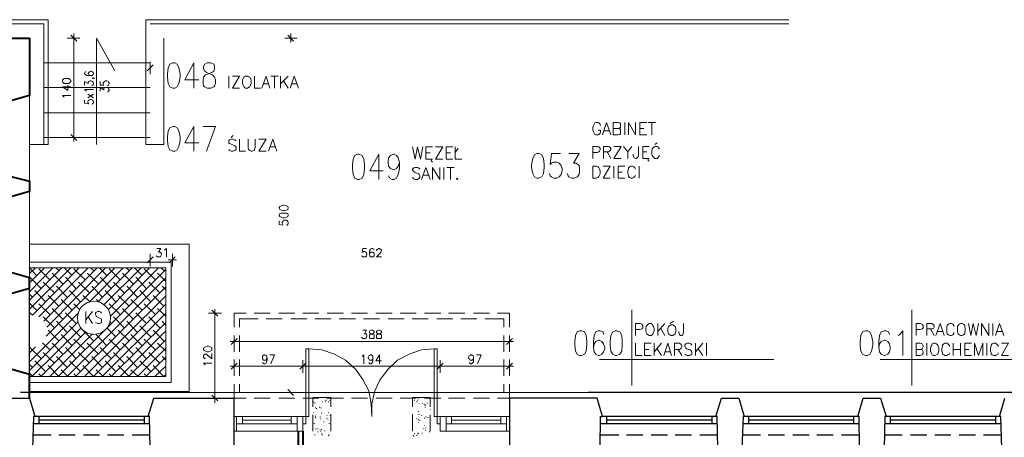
# Model space of a CAD drawing. Header units: millimetres. Extents: x 1 to 17496, y 1 to 30809.
# Tile 48 of 256: x 11307 to 12688, y 5799 to 6385. Entities that reach past the tile are written whole.
import ezdxf

# ---------------------------------------------------------------- set-up
doc = ezdxf.new("R2010")
doc.units = ezdxf.units.MM
doc.layers.add('PDF _Geometria', color=7, linetype='Continuous')

msp = doc.modelspace()

# ---------------------------------------------------------------- linework, layer by layer
at = {"layer": 'PDF _Geometria', "lineweight": 18}
for points in [[(11080.1, 6385), (11347.1, 6385), (11347.1, 6209.8), (11321, 6209.8)], [(11080.1, 6379.1), (11341.2, 6379.1), (11341.2, 6209.8)], [(12385.5, 6385), (11484.4, 6385), (11484.4, 6209.8), (11509.6, 6209.8), (11509.6, 6358.9)], [(11490.2, 6379.1), (12385.5, 6379.1)], [(11383.3, 6365.7), (11383.3, 6353), (11383.3, 6225.8), (11383.3, 6214.1)], [(11687.3, 6365.7), (11687.3, 6353)], [(11391.7, 6358.9), (11374, 6358.9)], [(11387.5, 6354.7), (11379.1, 6363.1)], [(11415.3, 6209.8), (11415.3, 6358.9), (11440.6, 6313.4)], [(11490.2, 6324.4), (11341.2, 6324.4)], [(11490.2, 6326.1), (11490.2, 6308.4)], [(11551.7, 6289), (11551.7, 6324.4), (11539.1, 6300.8), (11558.5, 6300.8)], [(11400.1, 6311.8), (11399.3, 6311.8), (11398.4, 6310.1), (11398.4, 6309.2), (11399.3, 6308.4), (11401, 6306.7), (11409.4, 6306.7), (11410.2, 6308.4), (11411.1, 6309.2), (11411.1, 6310.1), (11410.2, 6310.9), (11409.4, 6311.8), (11407.7, 6312.6), (11406.9, 6312.6), (11405.2, 6311.8), (11404.3, 6310.9), (11403.5, 6310.1), (11403.5, 6309.2), (11404.3, 6308.4), (11405.2, 6306.7), (11406.9, 6306.7)], [(11494.5, 6321.9), (11486, 6313.4)], [(11398.4, 6293.2), (11398.4, 6298.3), (11403.5, 6295.7), (11403.5, 6297.4), (11404.3, 6298.3), (11406, 6299.1), (11407.7, 6299.1), (11409.4, 6298.3), (11410.2, 6297.4), (11411.1, 6296.6), (11411.1, 6294.9), (11410.2, 6293.2), (11409.4, 6293.2), (11408.6, 6292.4)], [(11410.2, 6303.3), (11411.1, 6302.5), (11409.4, 6302.5), (11410.2, 6303.3), (11411.1, 6303.3), (11412.8, 6302.5)], [(11420.3, 6298.3), (11420.3, 6293.2), (11425.4, 6293.2), (11424.6, 6294.9), (11424.6, 6296.6), (11425.4, 6297.4), (11426.2, 6298.3), (11427.9, 6299.1), (11429.6, 6299.1), (11431.3, 6298.3), (11432.1, 6297.4), (11433, 6296.6), (11433, 6294.9), (11432.1, 6293.2), (11431.3, 6293.2), (11430.5, 6292.4)], [(11600.6, 6305.9), (11600.6, 6289)], [(11615.7, 6289), (11605.6, 6289), (11615.7, 6305.9), (11605.6, 6305.9)], [(11636.8, 6305.9), (11636.8, 6289), (11645.2, 6289)], [(11646.9, 6289), (11652.8, 6305.9), (11657.9, 6289)], [(11648.6, 6294.9), (11656.2, 6294.9)], [(11659.5, 6305.9), (11669.6, 6305.9)], [(11664.6, 6305.9), (11664.6, 6289)], [(11673, 6305.9), (11673, 6289)], [(11684, 6305.9), (11673, 6294.9)], [(11677.2, 6299.1), (11684, 6289)], [(11686.5, 6289), (11692.4, 6305.9), (11698.3, 6289)], [(11689, 6294.9), (11695.8, 6294.9)], [(11490.2, 6289.9), (11341.2, 6289.9)], [(11379.1, 6290.7), (11367.3, 6290.7), (11374.9, 6285.6), (11374.9, 6293.2)], [(11401, 6284.8), (11400.1, 6285.6), (11398.4, 6287.3), (11411.1, 6287.3)], [(11420.3, 6284.8), (11420.3, 6289.9), (11425.4, 6286.5), (11425.4, 6289), (11426.2, 6289.9), (11431.3, 6289.9), (11432.1, 6288.2), (11433, 6287.3), (11433, 6285.6), (11432.1, 6284.8), (11431.3, 6284), (11430.5, 6284)], [(11321, 6158.5), (11321, 6278.9)], [(11369.8, 6276.4), (11369, 6277.2), (11367.3, 6278.9), (11379.1, 6278.9)], [(11398.4, 6272.2), (11398.4, 6268), (11404.3, 6267.1), (11403.5, 6268), (11402.7, 6268.8), (11402.7, 6270.5), (11403.5, 6271.3), (11404.3, 6272.2), (11406, 6273), (11407.7, 6273), (11409.4, 6272.2), (11410.2, 6271.3), (11411.1, 6270.5), (11411.1, 6268.8), (11410.2, 6268), (11409.4, 6267.1), (11408.6, 6266.3)], [(11402.7, 6275.5), (11411.1, 6280.6)], [(11402.7, 6280.6), (11411.1, 6275.5)], [(11490.2, 6254.5), (11341.2, 6254.5)], [(12121.9, 6236.8), (12121.1, 6238.5), (12119.4, 6240.2), (12118.5, 6241), (12115.2, 6241), (12113.5, 6240.2), (12112.7, 6238.5), (12111.8, 6236.8), (12111, 6234.3), (12111, 6230.1), (12111.8, 6227.5), (12112.7, 6225.8), (12113.5, 6224.2), (12115.2, 6223.3), (12118.5, 6223.3), (12119.4, 6224.2), (12121.1, 6225.8), (12121.9, 6227.5), (12121.9, 6230.1), (12118.5, 6230.1)], [(12124.4, 6223.3), (12130.3, 6241), (12136.2, 6223.3)], [(12146.3, 6232.6), (12148.9, 6231.7), (12149.7, 6230.9), (12149.7, 6225), (12148.9, 6224.2), (12146.3, 6223.3), (12139.6, 6223.3), (12139.6, 6241), (12146.3, 6241), (12148.9, 6240.2), (12149.7, 6239.3), (12149.7, 6234.3), (12148.9, 6233.4), (12146.3, 6232.6), (12139.6, 6232.6)], [(12155.6, 6241), (12155.6, 6223.3)], [(12160.7, 6223.3), (12160.7, 6241), (12170.8, 6223.3), (12170.8, 6241)], [(12186.8, 6223.3), (12176.7, 6223.3), (12176.7, 6241), (12186.8, 6241)], [(12188.5, 6241), (12198.6, 6241)], [(12193.5, 6241), (12193.5, 6223.3)], [(11551.7, 6200.6), (11551.7, 6235.1), (11539.1, 6212.4), (11558.5, 6212.4)], [(11569.4, 6200.6), (11582.1, 6235.1), (11564.4, 6235.1)], [(12127, 6229.2), (12134.5, 6229.2)], [(12176.7, 6232.6), (12182.6, 6232.6)], [(11490.2, 6219.9), (11341.2, 6219.9)], [(11374, 6219.9), (11391.7, 6219.9)], [(11379.1, 6224.2), (11387.5, 6215.7)], [(11610.7, 6214.9), (11609, 6216.6), (11606.5, 6217.4), (11603.9, 6217.4), (11601.4, 6216.6), (11600.6, 6214.9), (11600.6, 6211.5), (11601.4, 6211.5), (11603.1, 6210.7), (11607.3, 6209), (11609, 6208.2), (11609.8, 6207.3), (11610.7, 6205.6), (11610.7, 6203.1), (11609, 6201.4), (11606.5, 6200.6), (11603.9, 6200.6), (11601.4, 6201.4), (11600.6, 6203.1)], [(11603.9, 6219.9), (11606.5, 6222.5)], [(11615.7, 6217.4), (11615.7, 6200.6), (11624.2, 6200.6)], [(11627.5, 6217.4), (11627.5, 6205.6), (11628.4, 6203.1), (11630.1, 6201.4), (11631.7, 6200.6), (11633.4, 6200.6), (11636, 6201.4), (11636.8, 6203.1), (11637.6, 6205.6), (11637.6, 6217.4)], [(11652.8, 6200.6), (11642.7, 6200.6), (11652.8, 6217.4), (11642.7, 6217.4)], [(11656.2, 6200.6), (11662.1, 6217.4), (11668, 6200.6)], [(12197.7, 6209.8), (12201.1, 6212.4)], [(11657.9, 6206.5), (11665.4, 6206.5)], [(11858.3, 6206.5), (11861.7, 6189.6), (11865, 6206.5), (11869.2, 6189.6), (11872.6, 6206.5)], [(11886.1, 6189.6), (11885.3, 6188.8), (11884.4, 6187.1), (11885.3, 6186.3), (11886.1, 6185.4), (11885.3, 6186.3), (11884.4, 6187.1), (11885.3, 6188.8), (11886.1, 6189.6), (11876.8, 6189.6), (11876.8, 6206.5), (11886.1, 6206.5)], [(11876.8, 6198.1), (11882.7, 6198.1)], [(11900.4, 6189.6), (11890.3, 6189.6), (11900.4, 6206.5), (11890.3, 6206.5)], [(11914.7, 6189.6), (11905.5, 6189.6), (11905.5, 6206.5), (11914.7, 6206.5)], [(11905.5, 6198.1), (11911.4, 6198.1)], [(11917.3, 6198.1), (11922.3, 6204.8)], [(11918.1, 6206.5), (11918.1, 6189.6), (11927.4, 6189.6)], [(12111, 6190.5), (12111, 6207.3), (12117.7, 6207.3), (12119.4, 6206.5), (12120.2, 6205.6), (12121.1, 6204.8), (12121.1, 6202.3), (12120.2, 6200.6), (12119.4, 6199.7), (12117.7, 6198.9), (12111, 6198.9)], [(12126.1, 6190.5), (12126.1, 6207.3), (12132.9, 6207.3), (12134.5, 6206.5), (12135.4, 6205.6), (12136.2, 6204.8), (12136.2, 6203.1), (12135.4, 6201.4), (12134.5, 6200.6), (12132.9, 6199.7), (12126.1, 6199.7)], [(12131.2, 6199.7), (12136.2, 6190.5)], [(12150.6, 6190.5), (12140.4, 6190.5), (12150.6, 6207.3), (12140.4, 6207.3)], [(12153.9, 6207.3), (12159.8, 6199.7), (12159.8, 6190.5)], [(12165.7, 6207.3), (12159.8, 6199.7)], [(12175, 6207.3), (12175, 6194.7), (12174.1, 6192.2), (12173.3, 6191.3), (12171.6, 6190.5), (12170.8, 6190.5), (12169.1, 6191.3), (12168.2, 6192.2), (12167.4, 6194.7), (12167.4, 6196.4)], [(12190.1, 6190.5), (12188.5, 6190.5), (12188.5, 6187.1), (12190.1, 6187.1), (12188.5, 6187.1), (12188.5, 6190.5), (12190.1, 6190.5), (12180.9, 6190.5), (12180.9, 6207.3), (12190.1, 6207.3)], [(12180.9, 6199.7), (12186.8, 6199.7)], [(12204.5, 6203.9), (12203.6, 6204.8), (12201.9, 6206.5), (12201.1, 6207.3), (12197.7, 6207.3), (12196.9, 6206.5), (12195.2, 6204.8), (12194.3, 6203.9), (12193.5, 6201.4), (12193.5, 6197.2), (12194.3, 6194.7), (12195.2, 6193), (12196.9, 6191.3), (12197.7, 6190.5), (12201.1, 6190.5), (12201.9, 6191.3), (12203.6, 6193), (12204.5, 6194.7)], [(11811.1, 6161), (11811.1, 6196.4), (11798.5, 6172.8), (11817, 6172.8)], [(11839.8, 6184.6), (11838.1, 6179.5), (11835.6, 6176.2), (11832.2, 6174.5), (11831.3, 6174.5), (11827.1, 6176.2), (11824.6, 6179.5), (11823.8, 6184.6), (11823.8, 6186.3), (11824.6, 6191.3), (11827.1, 6194.7), (11831.3, 6196.4), (11832.2, 6196.4), (11835.6, 6194.7), (11838.1, 6191.3), (11839.8, 6184.6), (11839.8, 6176.2), (11838.1, 6167.7), (11835.6, 6162.7), (11832.2, 6161), (11829.7, 6161), (11826.3, 6162.7), (11824.6, 6166)], [(12065.5, 6197.2), (12052.9, 6197.2), (12051.2, 6182), (12052.9, 6183.7), (12056.2, 6185.4), (12060.4, 6185.4), (12063.8, 6183.7), (12066.3, 6180.4), (12068, 6176.2), (12068, 6172.8), (12066.3, 6167.7), (12063.8, 6164.4), (12060.4, 6162.7), (12056.2, 6162.7), (12052.9, 6164.4), (12051.2, 6166), (12050.3, 6169.4)], [(12077.3, 6197.2), (12091.6, 6197.2), (12084, 6183.7), (12087.4, 6183.7), (12089.9, 6182), (12091.6, 6180.4), (12092.4, 6176.2), (12092.4, 6172.8), (12091.6, 6167.7), (12089.1, 6164.4), (12084.9, 6162.7), (12081.5, 6162.7), (12077.3, 6164.4), (12076.4, 6166), (12074.8, 6169.4)], [(11321, 6182), (11321, 6164.4)], [(11868.4, 6175.3), (11866.7, 6177), (11865, 6177.8), (11861.7, 6177.8), (11860, 6177), (11858.3, 6175.3), (11858.3, 6174.5), (11859.1, 6172.8), (11860, 6171.9), (11860.8, 6171.1), (11865, 6169.4), (11866.7, 6168.6), (11867.6, 6167.7), (11868.4, 6166), (11868.4, 6163.5), (11866.7, 6161.8), (11865, 6161), (11861.7, 6161), (11860, 6161.8), (11858.3, 6163.5)], [(11870.9, 6161), (11876.8, 6177.8), (11882.7, 6161)], [(11886.1, 6161), (11886.1, 6177.8), (11896.2, 6161), (11896.2, 6177.8)], [(11902.1, 6177.8), (11902.1, 6161)], [(11906.3, 6177.8), (11916.4, 6177.8)], [(11911.4, 6177.8), (11911.4, 6161)], [(12135.4, 6162.7), (12125.3, 6162.7), (12135.4, 6179.5), (12125.3, 6179.5)], [(12140.4, 6179.5), (12140.4, 6162.7)], [(12155.6, 6162.7), (12146.3, 6162.7), (12146.3, 6179.5), (12155.6, 6179.5)], [(12146.3, 6171.1), (12152.2, 6171.1)], [(12170.8, 6175.3), (12169.9, 6177), (12168.2, 6178.7), (12166.6, 6179.5), (12164, 6179.5), (12162.3, 6178.7), (12160.7, 6177), (12160.7, 6175.3), (12159.8, 6172.8), (12159.8, 6168.6), (12160.7, 6166.9), (12160.7, 6165.2), (12162.3, 6163.5), (12164, 6162.7), (12166.6, 6162.7), (12168.2, 6163.5), (12169.9, 6165.2), (12170.8, 6166.9)], [(12175.8, 6179.5), (12175.8, 6162.7)], [(11873.5, 6166.9), (11880.2, 6166.9)], [(11321, 6022.9), (11321, 6144.1)], [(11321, 6137.4), (11321, 6119.7)], [(11671.3, 6102.9), (11671.3, 6097.8), (11676.4, 6097), (11676.4, 6097.8), (11675.5, 6099.5), (11675.5, 6101.2), (11676.4, 6102), (11677.2, 6103.7), (11681.4, 6103.7), (11683.1, 6102), (11684, 6101.2), (11684, 6099.5), (11683.1, 6097.8), (11682.3, 6097), (11681.4, 6097)], [(11321, 6070), (11545, 6070), (11545, 5863.7), (11321, 5863.7)], [(11499.5, 6064.1), (11505.4, 6064.1), (11502, 6059.1), (11504.6, 6059.1), (11505.4, 6058.2), (11506.3, 6056.6), (11506.3, 6055.7), (11505.4, 6054), (11504.6, 6052.3), (11499.5, 6052.3), (11499.5, 6053.2), (11498.7, 6054)], [(11510.5, 6061.6), (11511.3, 6062.5), (11513, 6064.1), (11513, 6052.3)], [(11793.4, 6064.1), (11788.4, 6064.1), (11787.6, 6059.1), (11788.4, 6059.1), (11790.1, 6059.9), (11790.9, 6059.9), (11792.6, 6059.1), (11793.4, 6058.2), (11794.3, 6056.6), (11794.3, 6055.7), (11793.4, 6054), (11792.6, 6052.3), (11788.4, 6052.3), (11787.6, 6053.2), (11786.7, 6054)], [(11804.4, 6062.5), (11803.6, 6063.3), (11801.9, 6064.1), (11801, 6064.1), (11799.3, 6063.3), (11798.5, 6061.6), (11797.7, 6059.1), (11797.7, 6055.7), (11798.5, 6054), (11799.3, 6052.3), (11802.7, 6052.3), (11804.4, 6054), (11804.4, 6057.4), (11802.7, 6059.1), (11799.3, 6059.1), (11798.5, 6057.4), (11797.7, 6055.7)], [(11807.8, 6060.8), (11807.8, 6061.6), (11808.6, 6062.5), (11809.5, 6063.3), (11810.3, 6064.1), (11812, 6064.1), (11812.8, 6063.3), (11813.7, 6062.5), (11814.5, 6061.6), (11814.5, 6060.8), (11813.7, 6059.1), (11812.8, 6057.4), (11807.8, 6052.3), (11814.5, 6052.3)], [(11494.5, 6052.3), (11486, 6043.9)], [(11490.2, 6056.6), (11490.2, 6038.9)], [(11515.5, 6048.1), (11527.3, 6048.1)], [(11321, 6044.8), (11519.7, 6044.8), (11519.7, 5876.3), (11321, 5876.3)], [(11321, 6028.8), (11329.4, 6037.2)], [(11321, 6016.1), (11342, 6037.2)], [(11321, 6003.5), (11353.8, 6037.2)], [(11321, 5991.7), (11366.4, 6037.2)], [(11321, 5979.1), (11379.1, 6037.2)], [(11331.1, 6026.2), (11321, 6037.2)], [(11321.8, 5974), (11325.2, 5970.7), (11390.9, 6037.2)], [(11334.4, 5968.1), (11403.5, 6037.2)], [(11349.6, 6020.3), (11334.4, 6035.5)], [(11341.2, 5962.2), (11416.1, 6037.2)], [(11344.5, 5941.2), (11440.6, 6037.2)], [(11345.4, 5953.8), (11427.9, 6037.2)], [(11362.2, 6033), (11358, 6037.2)], [(11361.4, 5884.7), (11512.1, 6034.7)], [(11380.8, 6026.2), (11369.8, 6037.2)], [(11399.3, 6020.3), (11383.3, 6035.5)], [(11404.3, 5988.3), (11452.3, 6037.2)], [(11411.1, 6033), (11406.9, 6037.2)], [(11417, 5989.2), (11465, 6037.2)], [(11429.6, 6026.2), (11419.5, 6037.2)], [(11425.4, 5985), (11477.6, 6037.2)], [(11431.3, 5978.2), (11489.4, 6037.2)], [(11448.1, 6020.3), (11433, 6035.5)], [(11434.7, 5969), (11502, 6037.2)], [(11460.8, 6033), (11456.6, 6037.2)], [(11479.3, 6026.2), (11468.4, 6037.2)], [(11497.8, 6020.3), (11481.8, 6035.5)], [(11509.6, 6033), (11505.4, 6037.2)], [(11337.8, 6007.7), (11321.8, 6023.7)], [(11368.1, 6014.4), (11353, 6029.6)], [(11386.7, 6007.7), (11371.5, 6023.7)], [(11374, 5884.7), (11512.1, 6022.9)], [(11417.8, 6014.4), (11401.8, 6029.6)], [(11436.3, 6007.7), (11420.3, 6023.7)], [(11466.7, 6014.4), (11451.5, 6029.6)], [(11485.2, 6007.7), (11470, 6023.7)], [(11512.1, 6017.8), (11500.4, 6029.6)], [(11343.7, 5989.2), (11328.5, 6005.2)], [(11356.3, 6001.8), (11340.3, 6017)], [(11374, 5995.9), (11358.9, 6011.1)], [(11392.6, 5989.2), (11377.4, 6005.2)], [(11385.8, 5884.7), (11512.1, 6010.2)], [(11405.2, 6001.8), (11390, 6017)], [(11423.7, 5995.9), (11408.6, 6011.1)], [(11442.2, 5989.2), (11427.1, 6005.2)], [(11454, 6001.8), (11438.9, 6017)], [(11472.6, 5995.9), (11457.4, 6011.1)], [(11491.1, 5989.2), (11475.9, 6005.2)], [(11503.7, 6001.8), (11488.6, 6017)], [(11512.1, 6006), (11507.1, 6011.1)], [(11325.2, 5995.9), (11321, 6000.1)], [(11362.2, 5983.3), (11347.1, 5998.4)], [(11380.8, 5977.4), (11365.6, 5992.5)], [(11406, 5989.2), (11395.9, 5998.4)], [(11398.4, 5884.7), (11512.1, 5997.6)], [(11418.7, 5989.2), (11414.4, 5992.5)], [(11460.8, 5983.3), (11445.6, 5998.4)], [(11479.3, 5977.4), (11463.3, 5992.5)], [(11509.6, 5983.3), (11494.5, 5998.4)], [(11331.1, 5977.4), (11321, 5987.5)], [(11349.6, 5971.5), (11334.4, 5986.7)], [(11368.1, 5964.8), (11353, 5979.9)], [(11391.7, 5978.2), (11383.3, 5986.7)], [(11395.9, 5899.9), (11411.1, 5884.7), (11512.1, 5985.8)], [(11448.1, 5971.5), (11433, 5986.7)], [(11466.7, 5964.8), (11451.5, 5979.9)], [(11497.8, 5971.5), (11481.8, 5986.7)], [(11512.1, 5969), (11500.4, 5979.9)], [(11585.4, 5969), (11577, 5977.4)], [(11581.2, 5979.1), (11581.2, 5967.3), (11581.2, 5860.3), (11581.2, 5847.7)], [(12165.7, 5978.2), (12165.7, 5872.1)], [(12558.2, 5978.2), (12558.2, 5872.1)], [(11321, 5905), (11390, 5974)], [(11356.3, 5953), (11340.3, 5968.1)], [(11386.7, 5958.9), (11371.5, 5974)], [(11400.1, 5975.7), (11400.1, 5958.9)], [(11409.4, 5975.7), (11400.1, 5963.9)], [(11403.5, 5968.1), (11409.4, 5958.9)], [(11422, 5973.2), (11421.2, 5974.9), (11419.5, 5975.7), (11417, 5975.7), (11414.4, 5974.9), (11413.6, 5973.2), (11413.6, 5971.5), (11414.4, 5969.8), (11414.4, 5969), (11416.1, 5968.1), (11419.5, 5966.4), (11421.2, 5965.6), (11422, 5964.8), (11422, 5960.5), (11421.2, 5959.7), (11419.5, 5958.9), (11417, 5958.9), (11414.4, 5959.7), (11413.6, 5960.5)], [(11422.9, 5884.7), (11512.1, 5973.2)], [(11454, 5953), (11438.9, 5968.1)], [(11485.2, 5958.9), (11470, 5974)], [(11503.7, 5953), (11488.6, 5968.1)], [(11590.5, 5973.2), (11571.9, 5973.2)], [(11625, 5973.2), (11608.2, 5973.2), (11608.2, 5953.8)], [(11641.8, 5965.6), (11615.7, 5965.6), (11615.7, 5953.8)], [(11658.7, 5973.2), (11636, 5973.2)], [(11675.5, 5965.6), (11652.8, 5965.6)], [(11693.2, 5973.2), (11670.5, 5973.2)], [(11710.1, 5965.6), (11687.3, 5965.6)], [(11726.9, 5973.2), (11704.2, 5973.2)], [(11743.8, 5965.6), (11721, 5965.6)], [(11761.4, 5973.2), (11738.7, 5973.2)], [(11778.3, 5965.6), (11755.5, 5965.6)], [(11795.1, 5973.2), (11772.4, 5973.2)], [(11812, 5965.6), (11789.2, 5965.6)], [(11829.7, 5973.2), (11806.9, 5973.2)], [(11846.5, 5965.6), (11823.8, 5965.6)], [(11863.4, 5973.2), (11840.6, 5973.2)], [(11880.2, 5965.6), (11857.5, 5965.6)], [(11897.9, 5973.2), (11875.1, 5973.2)], [(11914.7, 5965.6), (11892, 5965.6)], [(11931.6, 5973.2), (11908.8, 5973.2)], [(11948.4, 5965.6), (11925.7, 5965.6)], [(11966.1, 5973.2), (11943.4, 5973.2)], [(11986.3, 5953.8), (11986.3, 5965.6), (11960.2, 5965.6)], [(11993.9, 5953.8), (11993.9, 5973.2), (11977.1, 5973.2)], [(11321, 5893.2), (11389.2, 5961.4)], [(11324.3, 5884.7), (11393.4, 5953)], [(11362.2, 5934.4), (11347.1, 5949.6)], [(11374, 5946.2), (11358.9, 5962.2)], [(11392.6, 5940.3), (11377.4, 5955.5)], [(11411.1, 5934.4), (11395.9, 5949.6)], [(11442.2, 5940.3), (11429.6, 5953)], [(11436.3, 5958.9), (11433.8, 5961.4)], [(11435.5, 5884.7), (11512.1, 5960.5)], [(11460.8, 5934.4), (11445.6, 5949.6)], [(11472.6, 5946.2), (11457.4, 5962.2)], [(11491.1, 5940.3), (11475.9, 5955.5)], [(11509.6, 5934.4), (11494.5, 5949.6)], [(11512.1, 5956.3), (11507.1, 5962.2)], [(11788.4, 5949.6), (11793.4, 5949.6), (11790.9, 5944.5), (11793.4, 5944.5), (11793.4, 5943.7), (11794.3, 5942), (11794.3, 5941.2), (11793.4, 5939.5), (11792.6, 5937.8), (11788.4, 5937.8), (11787.6, 5938.6), (11786.7, 5939.5)], [(12170.8, 5942), (12170.8, 5958.9), (12177.5, 5958.9), (12180, 5958), (12180, 5957.2), (12180.9, 5955.5), (12180.9, 5953), (12180, 5952.1), (12180, 5951.3), (12177.5, 5950.4), (12170.8, 5950.4)], [(12201.9, 5958.9), (12201.9, 5942)], [(12212, 5958.9), (12201.9, 5947.9)], [(12206.1, 5952.1), (12212, 5942)], [(12218.8, 5958.9), (12224.7, 5962.2)], [(12238.1, 5958.9), (12238.1, 5946.2), (12237.3, 5943.7), (12237.3, 5942.9), (12235.6, 5942), (12233.9, 5942), (12232.2, 5942.9), (12232.2, 5943.7), (12231.4, 5946.2), (12231.4, 5947.9)], [(12564.1, 5942), (12564.1, 5958.9), (12570, 5958.9), (12572.5, 5958), (12573.3, 5957.2), (12574.2, 5955.5), (12574.2, 5953), (12573.3, 5952.1), (12572.5, 5951.3), (12570, 5950.4), (12564.1, 5950.4)], [(12579.2, 5942), (12579.2, 5958.9), (12586, 5958.9), (12587.7, 5958), (12588.5, 5957.2), (12589.4, 5955.5), (12589.4, 5953.8), (12588.5, 5952.1), (12587.7, 5952.1), (12586, 5951.3), (12579.2, 5951.3)], [(12584.3, 5951.3), (12589.4, 5942)], [(12591.9, 5942), (12597.8, 5958.9), (12603.7, 5942)], [(12617.1, 5954.6), (12617.1, 5956.3), (12615.5, 5958), (12613.8, 5958.9), (12611.2, 5958.9), (12609.6, 5958), (12607.9, 5956.3), (12607, 5954.6), (12607, 5946.2), (12607.9, 5944.5), (12609.6, 5942.9), (12611.2, 5942), (12613.8, 5942), (12615.5, 5942.9), (12617.1, 5944.5), (12617.1, 5946.2)], [(12637.4, 5958.9), (12640.7, 5942), (12644.1, 5958.9), (12648.3, 5942), (12651.7, 5958.9)], [(12655.9, 5942), (12655.9, 5958.9), (12666, 5942), (12666, 5958.9)], [(12671.9, 5958.9), (12671.9, 5942)], [(12675.3, 5942), (12681.2, 5958.9), (12687, 5942)], [(11337, 5884.7), (11400.1, 5947.1)], [(11349.6, 5884.7), (11409.4, 5944.5)], [(11380.8, 5927.7), (11365.6, 5943.7)], [(11399.3, 5921.8), (11383.3, 5937)], [(11429.6, 5927.7), (11414.4, 5943.7)], [(11423.7, 5946.2), (11422.9, 5947.1)], [(11448.1, 5921.8), (11433, 5937)], [(11448.1, 5884.7), (11512.1, 5948.8)], [(11459.9, 5884.7), (11512.1, 5936.1)], [(11479.3, 5927.7), (11463.3, 5943.7)], [(11497.8, 5921.8), (11481.8, 5937)], [(11612.4, 5937.8), (11603.9, 5929.4)], [(11608.2, 5924.3), (11608.2, 5942), (11608.2, 5919.3)], [(11615.7, 5942), (11615.7, 5919.3)], [(11986.3, 5919.3), (11986.3, 5942)], [(11989.7, 5929.4), (11998.1, 5937.8)], [(11993.9, 5919.3), (11993.9, 5942), (11993.9, 5924.3)], [(12126.1, 5943.7), (12125.3, 5947.1), (12121.1, 5948.8), (12118.5, 5948.8), (12115.2, 5947.1), (12112.7, 5942), (12111.8, 5933.6), (12111.8, 5925.2), (12112.7, 5919.3), (12115.2, 5915.9), (12118.5, 5914.2), (12120.2, 5914.2), (12123.6, 5915.9), (12126.1, 5919.3), (12127.8, 5923.5), (12127.8, 5925.2), (12126.1, 5930.2), (12123.6, 5933.6), (12120.2, 5935.3), (12118.5, 5935.3), (12115.2, 5933.6), (12112.7, 5930.2), (12111.8, 5925.2)], [(12527, 5943.7), (12525.3, 5947.1), (12522, 5948.8), (12519.4, 5948.8), (12515.2, 5947.1), (12512.7, 5942), (12511.9, 5933.6), (12511.9, 5925.2), (12512.7, 5919.3), (12515.2, 5915.9), (12519.4, 5914.2), (12520.3, 5914.2), (12524.5, 5915.9), (12527, 5919.3), (12527.9, 5923.5), (12527.9, 5925.2), (12527, 5930.2), (12524.5, 5933.6), (12520.3, 5935.3), (12519.4, 5935.3), (12515.2, 5933.6), (12512.7, 5930.2), (12511.9, 5925.2)], [(12538.8, 5942), (12541.3, 5943.7), (12545.6, 5948.8), (12545.6, 5914.2)], [(12594.4, 5947.9), (12601.1, 5947.9)], [(12677.8, 5947.9), (12684.5, 5947.9)], [(11321, 5917.6), (11329.4, 5926)], [(11337.8, 5909.2), (11321.8, 5925.2)], [(11349.6, 5921.8), (11339.5, 5931.9)], [(11368.1, 5915.9), (11353, 5931.1)], [(11386.7, 5909.2), (11371.5, 5925.2)], [(11417.8, 5915.9), (11401.8, 5931.1)], [(11436.3, 5909.2), (11420.3, 5925.2)], [(11466.7, 5915.9), (11451.5, 5931.1)], [(11485.2, 5909.2), (11470, 5925.2)], [(11472.6, 5884.7), (11512.1, 5924.3)], [(11512.1, 5920.1), (11500.4, 5931.1)], [(11999.8, 5933.6), (11988, 5933.6), (11614.1, 5933.6), (11602.3, 5933.6)], [(11888.6, 5923.5), (11888.6, 5828.3), (11897, 5828.3), (11897, 5818.2), (11892.8, 5818.2), (11892.8, 5923.5), (11888.6, 5923.5), (11870.9, 5921.8), (11853.2, 5915.9), (11837.2, 5907.5), (11823.8, 5894.9), (11812.8, 5880.5), (11805.2, 5864.5), (11801, 5846), (11801, 5828.3), (11800.2, 5846), (11796.8, 5864.5), (11788.4, 5880.5), (11778.3, 5894.9), (11764, 5907.5), (11748.8, 5915.9), (11731.1, 5921.8), (11712.6, 5923.5)], [(12170.8, 5931.1), (12170.8, 5914.2), (12180, 5914.2)], [(12192.7, 5914.2), (12183.4, 5914.2), (12183.4, 5931.1), (12192.7, 5931.1)], [(12183.4, 5922.6), (12189.3, 5922.6)], [(12196.9, 5931.1), (12196.9, 5914.2)], [(12207, 5931.1), (12196.9, 5919.3)], [(12201.1, 5923.5), (12207, 5914.2)], [(12210.4, 5914.2), (12216.2, 5931.1), (12221.3, 5914.2)], [(12225.5, 5914.2), (12225.5, 5931.1), (12232.2, 5931.1), (12233.9, 5930.2), (12234.8, 5929.4), (12235.6, 5927.7), (12235.6, 5926), (12234.8, 5924.3), (12233.9, 5923.5), (12232.2, 5922.6), (12225.5, 5922.6)], [(12230.6, 5922.6), (12235.6, 5914.2)], [(12249.9, 5928.5), (12248.3, 5930.2), (12246.6, 5931.1), (12243.2, 5931.1), (12241.5, 5930.2), (12239.8, 5928.5), (12239.8, 5926.9), (12240.7, 5925.2), (12241.5, 5924.3), (12242.4, 5923.5), (12247.4, 5921.8), (12248.3, 5921), (12249.1, 5920.1), (12249.9, 5918.4), (12249.9, 5915.9), (12248.3, 5915.1), (12246.6, 5914.2), (12243.2, 5914.2), (12241.5, 5915.1), (12239.8, 5915.9)], [(12255, 5931.1), (12255, 5914.2)], [(12265.1, 5931.1), (12255, 5919.3)], [(12258.4, 5923.5), (12265.1, 5914.2)], [(12270.1, 5931.1), (12270.1, 5914.2)], [(12570, 5922.6), (12572.5, 5921.8), (12573.3, 5921), (12574.2, 5919.3), (12574.2, 5916.7), (12573.3, 5915.9), (12572.5, 5915.1), (12570, 5914.2), (12564.1, 5914.2), (12564.1, 5931.1), (12570, 5931.1), (12572.5, 5930.2), (12573.3, 5929.4), (12574.2, 5927.7), (12574.2, 5926), (12573.3, 5924.3), (12572.5, 5923.5), (12570, 5922.6), (12564.1, 5922.6)], [(12579.2, 5931.1), (12579.2, 5914.2)], [(12611.2, 5926.9), (12610.4, 5928.5), (12608.7, 5930.2), (12607, 5931.1), (12604.5, 5931.1), (12602.8, 5930.2), (12601.1, 5928.5), (12601.1, 5926.9), (12600.3, 5924.3), (12600.3, 5920.1), (12601.1, 5917.6), (12601.1, 5915.9), (12602.8, 5915.1), (12604.5, 5914.2), (12607, 5914.2), (12608.7, 5915.1), (12610.4, 5915.9), (12611.2, 5917.6)], [(12616.3, 5931.1), (12616.3, 5914.2)], [(12616.3, 5922.6), (12626.4, 5922.6)], [(12626.4, 5931.1), (12626.4, 5914.2)], [(12641.6, 5914.2), (12632.3, 5914.2), (12632.3, 5931.1), (12641.6, 5931.1)], [(12632.3, 5922.6), (12638.2, 5922.6)], [(12645.8, 5914.2), (12645.8, 5931.1), (12651.7, 5914.2), (12657.6, 5931.1), (12657.6, 5914.2)], [(12663.5, 5931.1), (12663.5, 5914.2)], [(12679.5, 5926.9), (12678.6, 5928.5), (12676.9, 5930.2), (12675.3, 5931.1), (12672.7, 5931.1), (12671, 5930.2), (12669.4, 5928.5), (12669.4, 5926.9), (12668.5, 5924.3), (12668.5, 5920.1), (12669.4, 5917.6), (12669.4, 5915.9), (12671, 5915.1), (12672.7, 5914.2), (12675.3, 5914.2), (12676.9, 5915.1), (12678.6, 5915.9), (12679.5, 5917.6)], [(12693.8, 5914.2), (12683.7, 5914.2), (12693.8, 5931.1), (12683.7, 5931.1)], [(11356.3, 5903.3), (11340.3, 5918.4)], [(11374, 5897.4), (11358.9, 5912.5)], [(11405.2, 5903.3), (11390, 5918.4)], [(11423.7, 5897.4), (11408.6, 5912.5)], [(11454, 5903.3), (11438.9, 5918.4)], [(11472.6, 5897.4), (11457.4, 5912.5)], [(11484.4, 5884.7), (11512.1, 5911.7)], [(11503.7, 5903.3), (11488.6, 5918.4)], [(11512.1, 5907.5), (11507.1, 5912.5)], [(11567.7, 5910), (11566, 5910), (11566, 5910.9), (11565.2, 5911.7), (11565.2, 5914.2), (11566, 5915.1), (11566, 5915.9), (11569.4, 5915.9), (11571.1, 5914.2), (11577, 5909.2), (11577, 5916.7)], [(11608.2, 5908.3), (11608.2, 5885.6)], [(11615.7, 5908.3), (11615.7, 5885.6)], [(11654.5, 5910.9), (11653.6, 5909.2), (11652.8, 5907.5), (11649.4, 5907.5), (11647.7, 5909.2), (11647.7, 5913.4), (11649.4, 5914.2), (11650.3, 5915.1), (11651.1, 5915.1), (11652.8, 5914.2), (11653.6, 5913.4), (11654.5, 5910.9), (11654.5, 5907.5), (11653.6, 5905), (11652.8, 5903.3), (11651.1, 5902.4), (11650.3, 5902.4), (11648.6, 5903.3), (11647.7, 5904.1)], [(11659.5, 5902.4), (11664.6, 5915.1), (11657.9, 5915.1)], [(11787.6, 5912.5), (11788.4, 5913.4), (11790.1, 5915.1), (11790.1, 5902.4)], [(11802.7, 5910.9), (11802.7, 5909.2), (11801, 5907.5), (11797.7, 5907.5), (11796.8, 5909.2), (11796, 5910.9), (11796, 5911.7), (11796.8, 5913.4), (11797.7, 5914.2), (11799.3, 5915.1), (11800.2, 5915.1), (11801, 5914.2), (11802.7, 5913.4), (11802.7, 5905), (11801, 5903.3), (11800.2, 5902.4), (11798.5, 5902.4), (11797.7, 5903.3), (11796.8, 5904.1)], [(11812, 5902.4), (11812, 5915.1), (11806.9, 5906.6), (11814.5, 5906.6)], [(11943.4, 5910.9), (11943.4, 5909.2), (11941.7, 5907.5), (11938.3, 5907.5), (11937.5, 5909.2), (11936.6, 5910.9), (11936.6, 5911.7), (11937.5, 5913.4), (11938.3, 5914.2), (11940, 5915.1), (11940.8, 5915.1), (11941.7, 5914.2), (11943.4, 5913.4), (11943.4, 5905), (11941.7, 5903.3), (11940.8, 5902.4), (11939.2, 5902.4), (11938.3, 5903.3), (11937.5, 5904.1)], [(11949.3, 5902.4), (11954.3, 5915.1), (11947.6, 5915.1)], [(11986.3, 5885.6), (11986.3, 5908.3)], [(11993.9, 5885.6), (11993.9, 5908.3)], [(12364.5, 5908.3), (12120.2, 5908.3)], [(12212, 5919.3), (12219.6, 5919.3)], [(12757, 5908.3), (12513.6, 5908.3)], [(11325.2, 5897.4), (11321, 5901.6)], [(11343.7, 5891.5), (11328.5, 5906.6)], [(11362.2, 5884.7), (11347.1, 5899.9)], [(11392.6, 5891.5), (11377.4, 5906.6)], [(11442.2, 5891.5), (11427.1, 5906.6)], [(11460.8, 5884.7), (11445.6, 5899.9)], [(11491.1, 5891.5), (11475.9, 5906.6)], [(11494.5, 5899.9), (11509.6, 5884.7), (11512.1, 5887.3)], [(11497, 5884.7), (11512.1, 5899.1)], [(11567.7, 5900.7), (11566.9, 5901.6), (11565.2, 5903.3), (11577, 5903.3)], [(11999.8, 5899.1), (11988, 5899.1), (11903.8, 5899.1), (11891.1, 5899.1), (11710.1, 5899.1), (11698.3, 5899.1), (11614.1, 5899.1), (11602.3, 5899.1)], [(11612.4, 5903.3), (11603.9, 5894.9)], [(11608.2, 5907.5), (11608.2, 5889.8)], [(11698.3, 5899.1), (11710.1, 5899.1)], [(11891.1, 5899.1), (11903.8, 5899.1)], [(11989.7, 5894.9), (11998.1, 5903.3)], [(11993.9, 5889.8), (11993.9, 5907.5)], [(11326, 5884.7), (11321, 5889)], [(11337.8, 5884.7), (11334.4, 5888.1)], [(11374.9, 5884.7), (11365.6, 5894)], [(11387.5, 5884.7), (11383.3, 5888.1)], [(11424.6, 5884.7), (11414.4, 5894)], [(11436.3, 5884.7), (11433, 5888.1)], [(11473.4, 5884.7), (11463.3, 5894)], [(11486, 5884.7), (11481.8, 5888.1)], [(11608.2, 5873.8), (11608.2, 5854.4), (11625, 5854.4)], [(11615.7, 5873.8), (11615.7, 5862), (11641.8, 5862)], [(11960.2, 5862), (11986.3, 5862), (11986.3, 5873.8)], [(11977.1, 5854.4), (11993.9, 5854.4), (11993.9, 5873.8)], [(12104.2, 5862), (11507.1, 5862)], [(11571.9, 5854.4), (11590.5, 5854.4)], [(11577, 5858.6), (11585.4, 5850.2)], [(11636, 5854.4), (11658.7, 5854.4)], [(11652.8, 5862), (11675.5, 5862)], [(11670.5, 5854.4), (11693.2, 5854.4)], [(11678.9, 5862), (11696.6, 5862)], [(11683.1, 5866.2), (11691.5, 5857.8)], [(11687.3, 5862), (11710.1, 5862)], [(11704.2, 5854.4), (11726.9, 5854.4)], [(11743.8, 5841.8), (11743.8, 5855.3), (11718.5, 5855.3), (11718.5, 5841.8)], [(11721, 5862), (11743.8, 5862)], [(11737.9, 5854.4), (11737.9, 5855.3)], [(11738.7, 5854.4), (11761.4, 5854.4)], [(11755.5, 5862), (11778.3, 5862)], [(11772.4, 5854.4), (11795.1, 5854.4)], [(11789.2, 5862), (11812, 5862)], [(11806.9, 5854.4), (11829.7, 5854.4)], [(11823.8, 5862), (11846.5, 5862)], [(11840.6, 5854.4), (11863.4, 5854.4)], [(11857.5, 5862), (11880.2, 5862)], [(11882.7, 5841.8), (11882.7, 5855.3), (11858.3, 5855.3), (11858.3, 5841.8)], [(11865.9, 5852.7), (11865.9, 5853.6)], [(11875.1, 5854.4), (11897.9, 5854.4)], [(11892, 5862), (11914.7, 5862)], [(11908.8, 5854.4), (11931.6, 5854.4)], [(11925.7, 5862), (11948.4, 5862)], [(11943.4, 5854.4), (11966.1, 5854.4)], [(11719.3, 5848.5), (11719.3, 5849.4)], [(11721, 5846.8), (11721, 5847.7)], [(11721.9, 5840.1), (11721.9, 5840.9)], [(11723.5, 5839.3), (11723.5, 5840.1)], [(11727.8, 5840.9), (11727.8, 5841.8)], [(11729.4, 5840.1), (11729.4, 5840.9)], [(11732, 5848.5), (11732, 5849.4)], [(11736.2, 5849.4), (11736.2, 5850.2)], [(11737, 5851.1), (11737, 5851.9)], [(11742.1, 5850.2), (11742.1, 5851.1)], [(11860.8, 5851.1), (11860.8, 5851.9)], [(11864.2, 5848.5), (11864.2, 5849.4)], [(11865, 5850.2), (11865, 5851.1)], [(11867.6, 5846), (11867.6, 5846.8)], [(11871.8, 5846), (11871.8, 5846.8)], [(11874.3, 5845.2), (11874.3, 5846)], [(11876, 5843.5), (11876, 5844.3), (11876, 5845.2)], [(11876, 5840.9), (11876, 5841.8)], [(11878.5, 5846.8), (11878.5, 5847.7)], [(11704.2, 5828.3), (11608.2, 5828.3)], [(11620, 5828.3), (11620, 5818.2)], [(11688.2, 5818.2), (11688.2, 5828.3)], [(11718.5, 5830.8), (11718.5, 5808.1)], [(11719.3, 5833.4), (11719.3, 5834.2)], [(11721.9, 5828.3), (11721.9, 5829.2)], [(11721.9, 5826.6), (11721.9, 5827.5)], [(11728.6, 5827.5), (11728.6, 5828.3)], [(11729.4, 5824.9), (11729.4, 5825.8)], [(11730.3, 5832.5), (11730.3, 5833.4)], [(11737.9, 5825.8), (11737.9, 5826.6)], [(11738.7, 5829.2), (11738.7, 5830)], [(11740.4, 5833.4), (11740.4, 5834.2)], [(11742.9, 5829.2), (11742.9, 5830)], [(11743.8, 5808.1), (11743.8, 5830.8), (11743.8, 5831.7)], [(11858.3, 5808.1), (11858.3, 5830.8), (11858.3, 5831.7)], [(11864.2, 5824.9), (11864.2, 5825.8)], [(11865.9, 5835.1), (11865.9, 5835.9)], [(11867.6, 5830.8), (11867.6, 5831.7)], [(11870.9, 5829.2), (11870.9, 5830)], [(11875.1, 5825.8), (11875.1, 5826.6)], [(11876.8, 5827.5), (11876.8, 5828.3)], [(11879.4, 5826.6), (11879.4, 5827.5)], [(11882.7, 5837.6), (11882.7, 5838.4)], [(11882.7, 5808.1), (11882.7, 5830.8)], [(11897, 5828.3), (11993.9, 5828.3)], [(11913, 5818.2), (11913, 5828.3)], [(11982.1, 5828.3), (11982.1, 5818.2)], [(11696.6, 5818.2), (11611.5, 5818.2)], [(11688.2, 5823.3), (11620, 5823.3)], [(11720.2, 5818.2), (11720.2, 5819)], [(11733.7, 5820.7), (11733.7, 5821.6)], [(11739.5, 5824.1), (11739.5, 5824.9)], [(11741.2, 5818.2), (11741.2, 5819)], [(11866.7, 5823.3), (11866.7, 5824.1)], [(11866.7, 5819.9), (11866.7, 5820.7)], [(11868.4, 5822.4), (11868.4, 5823.3)], [(11873.5, 5811.5), (11873.5, 5812.3)], [(11875.1, 5815.7), (11875.1, 5816.5)], [(11876.8, 5812.3), (11876.8, 5813.2)], [(11882.7, 5821.6), (11882.7, 5822.4)], [(11905.5, 5818.2), (11989.7, 5818.2)], [(11913, 5823.3), (11982.1, 5823.3)], [(11704.2, 5808.1), (11608.2, 5808.1)], [(11721, 5802.2), (11721, 5803)], [(11722.7, 5810.6), (11722.7, 5811.5)], [(11725.2, 5810.6), (11725.2, 5811.5)], [(11725.2, 5806.4), (11725.2, 5807.3)], [(11728.6, 5808.9), (11728.6, 5809.8)], [(11729.4, 5807.3), (11729.4, 5808.1)], [(11730.3, 5809.8), (11730.3, 5810.6)], [(11730.3, 5803.9), (11730.3, 5804.7)], [(11732, 5802.2), (11732, 5803)], [(11735.3, 5808.1), (11735.3, 5808.9)], [(11740.4, 5801.4), (11740.4, 5802.2)], [(11741.2, 5803), (11741.2, 5803.9)], [(11859.1, 5801.4), (11859.1, 5802.2)], [(11860, 5800.5), (11860, 5801.4)], [(11860.8, 5803.9), (11860.8, 5804.7)], [(11864.2, 5801.4), (11864.2, 5802.2)], [(11865, 5803.9), (11865, 5804.7)], [(11866.7, 5804.7), (11866.7, 5805.6)], [(11871.8, 5804.7), (11871.8, 5805.6)], [(11876.8, 5808.9), (11876.8, 5809.8)], [(11881.9, 5806.4), (11881.9, 5807.3)], [(11882.7, 5808.9), (11882.7, 5809.8)], [(11897, 5808.1), (11993.9, 5808.1)]]:
    msp.add_lwpolyline(points, dxfattribs=at)
at = {"layer": 'PDF _Geometria', "lineweight": 40}
for points in [[(11276.3, 6268), (11276.3, 6314.3), (11038, 6314.3), (11038, 6358.9), (11321, 6358.9), (11321, 6278.9), (11294.9, 6271.3), (11294.9, 6273.9), (11276.3, 6273.9)], [(11251.1, 6006), (11276.3, 6006), (11276.3, 6003.5), (11294.9, 6003.5), (11294.9, 6001), (11321, 6008.6), (11321, 6022.9), (11294.9, 6030.4), (11294.9, 6027.9), (11276.3, 6027.9), (11276.3, 6017.8), (11251.1, 6017.8)], [(11321, 5854.4), (11321, 5887.3), (11294.9, 5894.9), (11294.9, 5893.2), (11276.3, 5893.2), (11276.3, 5828.3), (11129.8, 5828.3)], [(11704.2, 5808.1), (11704.2, 5726.4), (11678.9, 5726.4), (11678.9, 5732.3), (11698.3, 5732.3), (11698.3, 5808.1)]]:
    msp.add_lwpolyline(points, dxfattribs=at)
at = {"layer": 'PDF _Geometria', "lineweight": 18}
for points in [[(11696.6, 6358.9), (11678.9, 6358.9)], [(11691.5, 6354.7), (11683.1, 6363.1)], [(11522.3, 6324.4), (11518, 6322.7), (11515.5, 6317.6), (11514.7, 6309.2), (11514.7, 6304.2), (11515.5, 6295.7), (11518, 6290.7), (11522.3, 6289), (11524.8, 6289), (11528.1, 6290.7), (11530.7, 6295.7), (11532.4, 6304.2), (11532.4, 6309.2), (11530.7, 6317.6), (11528.1, 6322.7), (11524.8, 6324.4)], [(11570.3, 6324.4), (11566.9, 6322.7), (11565.2, 6319.3), (11565.2, 6316), (11566.9, 6312.6), (11569.4, 6310.9), (11574.5, 6309.2), (11577.8, 6307.5), (11580.4, 6304.2), (11582.1, 6300.8), (11582.1, 6295.7), (11580.4, 6292.4), (11579.5, 6290.7), (11575.3, 6289), (11570.3, 6289), (11566.9, 6290.7), (11565.2, 6292.4), (11564.4, 6295.7), (11564.4, 6300.8), (11565.2, 6304.2), (11567.7, 6307.5), (11571.9, 6309.2), (11577, 6310.9), (11579.5, 6312.6), (11580.4, 6316), (11580.4, 6319.3), (11579.5, 6322.7), (11575.3, 6324.4)], [(11367.3, 6298.3), (11368.1, 6297.4), (11369.8, 6295.7), (11376.5, 6295.7), (11378.2, 6297.4), (11379.1, 6298.3), (11379.1, 6300), (11378.2, 6300.8), (11376.5, 6302.5), (11369.8, 6302.5), (11368.1, 6300.8), (11367.3, 6300)], [(11624.2, 6305.9), (11622.5, 6305), (11621.6, 6304.2), (11620.8, 6302.5), (11620, 6300), (11620, 6295.7), (11620.8, 6293.2), (11621.6, 6291.5), (11622.5, 6289.9), (11624.2, 6289), (11626.7, 6289), (11628.4, 6289.9), (11630.1, 6291.5), (11630.9, 6293.2), (11631.7, 6295.7), (11631.7, 6300), (11630.9, 6302.5), (11630.1, 6304.2), (11628.4, 6305), (11626.7, 6305.9)], [(11522.3, 6235.1), (11518, 6233.4), (11515.5, 6229.2), (11514.7, 6220.8), (11514.7, 6215.7), (11515.5, 6207.3), (11518, 6202.3), (11522.3, 6200.6), (11524.8, 6200.6), (11528.1, 6202.3), (11530.7, 6207.3), (11532.4, 6215.7), (11532.4, 6220.8), (11530.7, 6229.2), (11528.1, 6233.4), (11524.8, 6235.1)], [(11780.8, 6196.4), (11777.4, 6194.7), (11774.9, 6189.6), (11774.1, 6181.2), (11774.1, 6176.2), (11774.9, 6167.7), (11777.4, 6162.7), (11780.8, 6161), (11783.3, 6161), (11787.6, 6162.7), (11790.1, 6167.7), (11790.9, 6176.2), (11790.9, 6181.2), (11790.1, 6189.6), (11787.6, 6194.7), (11783.3, 6196.4)], [(12032.6, 6197.2), (12029.3, 6195.5), (12026.7, 6190.5), (12025.1, 6182), (12025.1, 6177.8), (12026.7, 6169.4), (12029.3, 6164.4), (12032.6, 6162.7), (12035.2, 6162.7), (12039.4, 6164.4), (12041.9, 6169.4), (12042.7, 6177.8), (12042.7, 6182), (12041.9, 6190.5), (12039.4, 6195.5), (12035.2, 6197.2)], [(12111, 6162.7), (12111, 6179.5), (12116, 6179.5), (12118.5, 6178.7), (12119.4, 6177), (12120.2, 6175.3), (12121.1, 6172.8), (12121.1, 6168.6), (12120.2, 6166.9), (12119.4, 6165.2), (12118.5, 6163.5), (12116, 6162.7)], [(11920.6, 6162.7), (11919.8, 6161.8), (11920.6, 6161), (11921.5, 6161.8)], [(11671.3, 6120.6), (11672.2, 6118.9), (11673.9, 6118), (11676.4, 6117.2), (11678.1, 6117.2), (11681.4, 6118), (11683.1, 6118.9), (11684, 6120.6), (11684, 6121.4), (11683.1, 6123.1), (11681.4, 6123.9), (11678.1, 6124.8), (11676.4, 6124.8), (11673.9, 6123.9), (11672.2, 6123.1), (11671.3, 6121.4)], [(11671.3, 6110.5), (11672.2, 6108.8), (11673.9, 6107.9), (11676.4, 6107.1), (11678.1, 6107.1), (11681.4, 6107.9), (11683.1, 6108.8), (11684, 6110.5), (11684, 6111.3), (11683.1, 6113), (11681.4, 6113.8), (11673.9, 6113.8), (11672.2, 6113), (11671.3, 6111.3)], [(11525.6, 6052.3), (11517.2, 6043.9)], [(11521.4, 6056.6), (11521.4, 6038.9)], [(11512.1, 5884.7), (11512.1, 6037.2), (11321, 6037.2), (11321, 5884.7)], [(11800.2, 5949.6), (11798.5, 5948.8), (11797.7, 5947.9), (11797.7, 5946.2), (11798.5, 5945.4), (11799.3, 5944.5), (11801, 5944.5), (11802.7, 5943.7), (11804.4, 5942.9), (11804.4, 5938.6), (11803.6, 5937.8), (11798.5, 5937.8), (11797.7, 5938.6), (11797.7, 5942.9), (11798.5, 5943.7), (11800.2, 5944.5), (11802.7, 5944.5), (11803.6, 5945.4), (11804.4, 5946.2), (11804.4, 5947.9), (11803.6, 5948.8), (11801.9, 5949.6)], [(11810.3, 5949.6), (11808.6, 5948.8), (11807.8, 5947.9), (11807.8, 5946.2), (11808.6, 5945.4), (11809.5, 5944.5), (11812, 5944.5), (11812.8, 5943.7), (11814.5, 5942.9), (11814.5, 5938.6), (11813.7, 5937.8), (11808.6, 5937.8), (11807.8, 5938.6), (11807.8, 5942.9), (11809.5, 5943.7), (11810.3, 5944.5), (11812.8, 5944.5), (11813.7, 5945.4), (11814.5, 5946.2), (11814.5, 5947.9), (11813.7, 5948.8), (11812, 5949.6)], [(12190.1, 5958.9), (12188.5, 5958), (12186.8, 5956.3), (12185.9, 5954.6), (12185.1, 5952.1), (12185.1, 5948.8), (12185.9, 5946.2), (12186.8, 5944.5), (12188.5, 5942.9), (12190.1, 5942), (12192.7, 5942), (12194.3, 5942.9), (12195.2, 5944.5), (12196, 5946.2), (12196.9, 5948.8), (12196.9, 5952.1), (12196, 5954.6), (12195.2, 5956.3), (12194.3, 5958), (12192.7, 5958.9)], [(12220.5, 5957.2), (12218.8, 5956.3), (12217.1, 5954.6), (12216.2, 5952.1), (12216.2, 5947.9), (12217.1, 5944.5), (12218.8, 5942.9), (12220.5, 5942), (12223, 5942), (12224.7, 5942.9), (12226.4, 5944.5), (12227.2, 5947.9), (12227.2, 5952.1), (12226.4, 5954.6), (12224.7, 5956.3), (12223, 5957.2)], [(12626.4, 5958.9), (12624.7, 5958), (12623, 5956.3), (12622.2, 5954.6), (12622.2, 5946.2), (12623, 5944.5), (12624.7, 5942.9), (12626.4, 5942), (12628.9, 5942), (12630.6, 5942.9), (12632.3, 5944.5), (12632.3, 5946.2), (12633.1, 5948.8), (12633.1, 5952.1), (12632.3, 5954.6), (12632.3, 5956.3), (12630.6, 5958), (12628.9, 5958.9)], [(12092.4, 5948.8), (12089.1, 5947.1), (12086.5, 5942), (12085.7, 5933.6), (12085.7, 5928.5), (12086.5, 5920.1), (12089.1, 5915.9), (12092.4, 5914.2), (12095, 5914.2), (12099.2, 5915.9), (12101.7, 5920.1), (12102.5, 5928.5), (12102.5, 5933.6), (12101.7, 5942), (12099.2, 5947.1), (12095, 5948.8)], [(12142.1, 5948.8), (12138.8, 5947.1), (12136.2, 5942), (12135.4, 5933.6), (12135.4, 5928.5), (12136.2, 5920.1), (12138.8, 5915.9), (12142.1, 5914.2), (12144.7, 5914.2), (12148.9, 5915.9), (12151.4, 5920.1), (12152.2, 5928.5), (12152.2, 5933.6), (12151.4, 5942), (12148.9, 5947.1), (12144.7, 5948.8)], [(12493.3, 5948.8), (12489.1, 5947.1), (12486.6, 5942), (12485.8, 5933.6), (12485.8, 5928.5), (12486.6, 5920.1), (12489.1, 5915.9), (12493.3, 5914.2), (12495.9, 5914.2), (12499.2, 5915.9), (12501.8, 5920.1), (12503.4, 5928.5), (12503.4, 5933.6), (12501.8, 5942), (12499.2, 5947.1), (12495.9, 5948.8)], [(11565.2, 5922.6), (11566, 5921), (11567.7, 5920.1), (11570.3, 5919.3), (11571.9, 5919.3), (11574.5, 5920.1), (11577, 5921), (11577, 5925.2), (11574.5, 5926), (11571.9, 5926.9), (11570.3, 5926.9), (11567.7, 5926), (11566, 5925.2), (11565.2, 5923.5)], [(11712.6, 5923.5), (11712.6, 5828.3), (11704.2, 5828.3), (11704.2, 5818.2), (11708.4, 5818.2), (11708.4, 5923.5)], [(12588.5, 5931.1), (12586.8, 5930.2), (12586, 5928.5), (12585.1, 5926.9), (12584.3, 5924.3), (12584.3, 5920.1), (12585.1, 5917.6), (12586, 5915.9), (12586.8, 5915.1), (12588.5, 5914.2), (12591, 5914.2), (12592.7, 5915.1), (12594.4, 5915.9), (12595.2, 5917.6), (12596.1, 5920.1), (12596.1, 5924.3), (12595.2, 5926.9), (12594.4, 5928.5), (12592.7, 5930.2), (12591, 5931.1)], [(11708.4, 5903.3), (11700, 5894.9)], [(11704.2, 5907.5), (11704.2, 5889.8)], [(11901.3, 5903.3), (11892.8, 5894.9)], [(11897, 5907.5), (11897, 5889.8)], [(11740.4, 5849.4), (11740.4, 5848.5)], [(11611.5, 5808.1), (11611.5, 5828.3), (11608.2, 5828.3), (11608.2, 5808.1)], [(11704.2, 5808.1), (11704.2, 5828.3), (11696.6, 5828.3), (11696.6, 5808.1)], [(11905.5, 5808.1), (11905.5, 5828.3), (11897, 5828.3), (11897, 5808.1)], [(11993.9, 5808.1), (11993.9, 5828.3), (11989.7, 5828.3), (11989.7, 5808.1)]]:
    msp.add_lwpolyline(points, close=True, dxfattribs=at)
at = {"layer": 'PDF _Geometria', "lineweight": 40}
msp.add_lwpolyline([(11276.3, 6138.3), (11276.3, 6163.5), (11294.9, 6163.5), (11294.9, 6165.2), (11321, 6158.5), (11321, 6144.1), (11294.9, 6136.6), (11294.9, 6138.3)], close=True, dxfattribs=at)
at = {"layer": 'PDF _Geometria', "lineweight": 25}
for points in [[(11321, 5887.3), (11321, 6008.6)], [(11325.2, 5783.7), (11291.5, 5783.7), (11290.6, 5828.3), (11289, 5828.3), (11295.7, 5854.4), (11308.3, 5854.4), (11321, 5854.4), (11328.5, 5828.3), (11326.9, 5828.3), (11325.2, 5783.7), (11490.2, 5783.7), (11489.4, 5828.3), (11487.7, 5828.3), (11495.3, 5854.4), (11507.1, 5854.4), (11608.2, 5854.4)], [(11507.1, 5862), (11308.3, 5862)], [(11377.4, 5072), (11521.4, 5072), (11521.4, 5783.7), (11608.2, 5783.7), (11608.2, 5855.3)], [(11993.9, 5855.3), (11993.9, 5783.7), (12080.6, 5783.7), (12080.6, 5072), (12175.8, 5072)], [(12319.8, 5783.7), (12286.2, 5783.7), (12121.1, 5783.7), (12121.9, 5828.3), (12124.4, 5828.3), (12116.9, 5854.4), (12104.2, 5854.4), (11993.9, 5854.4)], [(13497.3, 5862), (13297.7, 5862), (13098.9, 5862), (12900.1, 5862), (12701.4, 5862), (12502.6, 5862), (12303, 5862), (12104.2, 5862)], [(12286.2, 5783.7), (12285.3, 5828.3), (12283.6, 5828.3), (12291.2, 5854.4), (12303, 5854.4), (12315.6, 5854.4), (12323.2, 5828.3), (12321.5, 5828.3), (12319.8, 5783.7), (12484.9, 5783.7), (12484.1, 5828.3), (12482.4, 5828.3), (12490, 5854.4), (12502.6, 5854.4), (12514.4, 5854.4), (12522, 5828.3), (12520.3, 5828.3), (12519.4, 5783.7), (12684.5, 5783.7), (12682.8, 5828.3), (12681.2, 5828.3), (12688.7, 5854.4)], [(11487.7, 5828.3), (11328.5, 5828.3)], [(11334.4, 5828.3), (11334.4, 5818.2)], [(11481.8, 5828.3), (11481.8, 5818.2)], [(12283.6, 5828.3), (12124.4, 5828.3)], [(12130.3, 5828.3), (12130.3, 5818.2)], [(12277.7, 5828.3), (12277.7, 5818.2)], [(12482.4, 5828.3), (12323.2, 5828.3)], [(12329.1, 5828.3), (12329.1, 5818.2)], [(12476.5, 5828.3), (12476.5, 5818.2)], [(12681.2, 5828.3), (12522, 5828.3)], [(12527.9, 5828.3), (12527.9, 5818.2)], [(12675.3, 5828.3), (12675.3, 5818.2)], [(11489.4, 5818.2), (11326, 5818.2)], [(11481.8, 5823.3), (11334.4, 5823.3)], [(12285.3, 5818.2), (12121.9, 5818.2)], [(12277.7, 5823.3), (12130.3, 5823.3)], [(12484.9, 5818.2), (12320.7, 5818.2)], [(12476.5, 5823.3), (12329.1, 5823.3)], [(12683.7, 5818.2), (12520.3, 5818.2)], [(12675.3, 5823.3), (12527.9, 5823.3)], [(11351.3, 5802.2), (11326, 5802.2)], [(11385, 5802.2), (11362.2, 5802.2)], [(11419.5, 5802.2), (11396.8, 5802.2)], [(11453.2, 5802.2), (11430.5, 5802.2)], [(11490.2, 5802.2), (11465, 5802.2)], [(12147.2, 5802.2), (12121.9, 5802.2)], [(12180.9, 5802.2), (12158.1, 5802.2)], [(12215.4, 5802.2), (12192.7, 5802.2)], [(12249.1, 5802.2), (12226.4, 5802.2)], [(12286.2, 5802.2), (12260.9, 5802.2)], [(12345.9, 5802.2), (12320.7, 5802.2)], [(12379.6, 5802.2), (12356.9, 5802.2)], [(12414.2, 5802.2), (12391.4, 5802.2)], [(12447.9, 5802.2), (12425.1, 5802.2)], [(12484.9, 5802.2), (12459.6, 5802.2)], [(12544.7, 5802.2), (12519.4, 5802.2)], [(12579.2, 5802.2), (12556.5, 5802.2)], [(12612.9, 5802.2), (12590.2, 5802.2)], [(12647.5, 5802.2), (12624.7, 5802.2)], [(12683.7, 5802.2), (12658.4, 5802.2)]]:
    msp.add_lwpolyline(points, dxfattribs=at)
at = {"layer": 'PDF _Geometria', "lineweight": 18}
msp.add_circle((11411.5, 5966.9), 23.2, dxfattribs=at)

doc.saveas('drawing.dxf')
